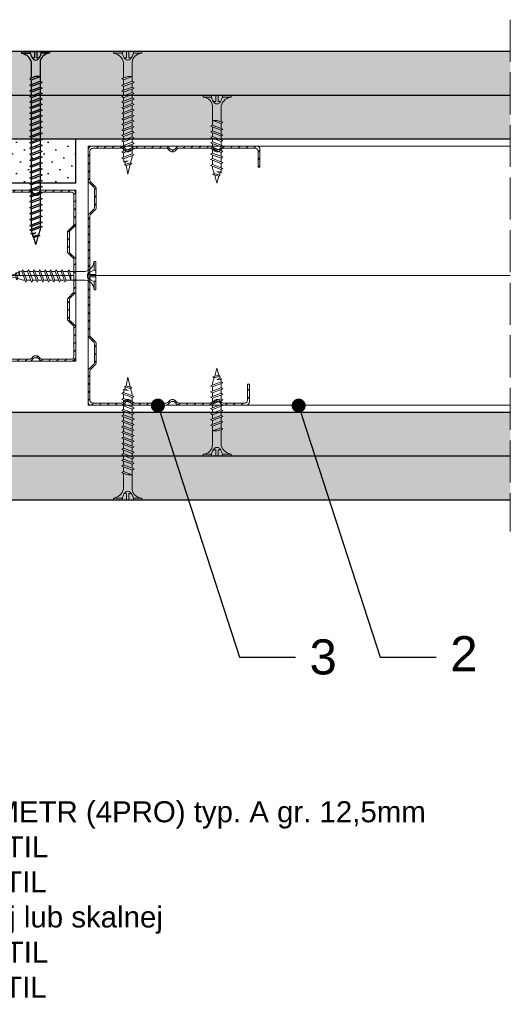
# Model space of a CAD drawing. Header units: millimetres. Extents: x 311 to 5395, y 1032 to 1644.
# Tile 8 of 30: x 1340 to 1479, y 1052 to 1333. Entities that reach past the tile are written whole.
import ezdxf
from ezdxf import colors
from ezdxf.entities.mleader import LeaderData, LeaderLine
from ezdxf.math import Vec2, Vec3

# ---------------------------------------------------------------- set-up
doc = ezdxf.new("R2010")
doc.units = ezdxf.units.MM
doc.linetypes.add('ACAD_ISO02W100', pattern=[15, 12, -3])
for name, color, linetype, lineweight in [('_ISOVER WELNA', 7, 'BATTING', 9), ('_RIGIPS AKCESORIA', 7, 'Continuous', 18), ('_RIGIPS G-K', 7, 'Continuous', 25), ('_RIGIPS PROFIL', 7, 'Continuous', 18), ('OPISY', 7, 'Continuous', 9), ('PRZERYWANA', 7, 'ACAD_ISO02W100', 9)]:
    doc.layers.add(name, color=color, linetype=linetype, lineweight=lineweight)
doc.layers.add('_Rigips_Akcesoria', color=7, linetype='Continuous')
doc.styles.get("Standard").update_dxf_attribs({"font": 'arial.ttf'})
doc.linetypes.add('BATTING', pattern='A,0.00254,-2.54,[134,ltypeshp.shx,S=2.54,R=0,X=-2.54,Y=0],-5.08,[134,ltypeshp.shx,S=2.54,R=180,X=2.54,Y=0],-2.54', length=10.16254)
pattern_1 = [(315, (-706.5313, -194.8424), (3.367596, 1.122532), [0, -3.175])]
pattern_2 = [(315, (-706.5313, -196.6424), (3.367596, 1.122532), [0, -3.175])]

# ---------------------------------------------------------------- blocks, each defined once
blk = doc.blocks.new('CW 75 ULTRASTIL')
h = blk.add_hatch()
h.set_pattern_fill('ANSI31', color=256, scale=0.5, style=0)
h.paths.add_polyline_path([(106.07, 103.31, -0.414214), (106.87, 104.11), (115.19, 104.11, -0.198912), (115.55, 103.96), (116.25, 103.25, 0.198912), (116.61, 103.11), (117.19, 103.11, 0.198912), (117.55, 103.25), (118.25, 103.96, -0.198912), (118.61, 104.11), (127.89, 104.11, -0.198912), (128.25, 103.96), (128.95, 103.25, 0.198912), (129.31, 103.11), (129.89, 103.11, 0.198912), (130.25, 103.25), (130.95, 103.96, -0.198912), (131.31, 104.11), (140.59, 104.11, -0.198912), (140.95, 103.96), (141.65, 103.25, 0.198912), (142.01, 103.11), (142.59, 103.11, 0.198912), (142.95, 103.25), (143.65, 103.96, -0.198912), (144.01, 104.11), (153.17, 104.11, -0.414214), (153.97, 103.31), (153.97, 98.66), (154.52, 98.66), (154.52, 103.86, 0.414214), (153.72, 104.66), (144.01, 104.66, 0.198912), (143.65, 104.51), (142.95, 103.8, -0.198912), (142.59, 103.66), (142.01, 103.66, -0.198912), (141.65, 103.8), (140.95, 104.51, 0.198912), (140.59, 104.66), (131.31, 104.66, 0.198912), (130.95, 104.51), (130.25, 103.8, -0.198912), (129.89, 103.66), (129.31, 103.66, -0.198912), (128.95, 103.8), (128.25, 104.51, 0.198912), (127.89, 104.66), (118.61, 104.66, 0.198912), (118.25, 104.51), (117.55, 103.8, -0.198912), (117.19, 103.66), (116.61, 103.66, -0.198912), (116.25, 103.8), (115.55, 104.51, 0.198912), (115.19, 104.66), (106.32, 104.66, 0.414214), (105.52, 103.86), (105.52, 94.86, 0.198912), (105.67, 94.51), (107.17, 93, -0.198912), (107.32, 92.65), (107.32, 87.06, -0.198912), (107.17, 86.71), (105.67, 85.2, 0.198912), (105.52, 84.85), (105.52, 50.66, 0.198912), (105.67, 50.31), (107.17, 48.8, -0.198912), (107.32, 48.45), (107.32, 42.86, -0.198912), (107.17, 42.51), (105.67, 41, 0.198912), (105.52, 40.65), (105.52, 31.66, 0.414214), (106.32, 30.86), (115.19, 30.86, 0.198912), (115.55, 31), (116.25, 31.71, -0.198912), (116.61, 31.86), (117.19, 31.86, -0.198912), (117.55, 31.71), (118.25, 31, 0.198912), (118.61, 30.86), (127.89, 30.86, 0.198912), (128.25, 31), (128.95, 31.71, -0.198912), (129.31, 31.86), (129.89, 31.86, -0.198912), (130.25, 31.71), (130.95, 31, 0.198912), (131.31, 30.86), (140.59, 30.86, 0.198912), (140.95, 31), (141.65, 31.71, -0.198912), (142.01, 31.86), (142.59, 31.86, -0.198912), (142.95, 31.71), (143.65, 31, 0.198912), (144.01, 30.86), (150.72, 30.86, 0.414214), (151.52, 31.66), (151.52, 36.86), (150.97, 36.86), (150.97, 32.21, -0.414214), (150.17, 31.41), (144.01, 31.41, -0.198912), (143.65, 31.55), (142.95, 32.26, 0.198912), (142.59, 32.41), (142.01, 32.41, 0.198912), (141.65, 32.26), (140.95, 31.55, -0.198912), (140.59, 31.41), (131.31, 31.41, -0.198912), (130.95, 31.55), (130.25, 32.26, 0.198912), (129.89, 32.41), (129.31, 32.41, 0.198912), (128.95, 32.26), (128.25, 31.55, -0.198912), (127.89, 31.41), (118.61, 31.41, -0.198912), (118.25, 31.55), (117.55, 32.26, 0.198912), (117.19, 32.41), (116.61, 32.41, 0.198912), (116.25, 32.26), (115.55, 31.55, -0.198912), (115.19, 31.41), (106.87, 31.41, -0.414214), (106.07, 32.21), (106.07, 40.65, -0.198912), (106.22, 41), (107.72, 42.51, 0.198912), (107.87, 42.86), (107.87, 48.45, 0.198912), (107.72, 48.8), (106.22, 50.31, -0.198912), (106.07, 50.66), (106.07, 84.85, -0.198912), (106.22, 85.2), (107.72, 86.71, 0.198912), (107.87, 87.06), (107.87, 92.65, 0.198912), (107.72, 93), (106.22, 94.51, -0.198912), (106.07, 94.86)])
at = {"layer": '_RIGIPS PROFIL'}
for p, q in [((115.19, 104.66), (106.32, 104.66)), ((115.19, 104.11), (106.87, 104.11)), ((115.55, 104.51), (116.25, 103.8)), ((115.55, 103.96), (116.25, 103.25)), ((118.25, 104.51), (117.55, 103.8)), ((118.25, 103.96), (117.55, 103.25)), ((127.89, 104.66), (118.61, 104.66)), ((127.89, 104.11), (118.61, 104.11)), ((128.25, 104.51), (128.95, 103.8)), ((128.25, 103.96), (128.95, 103.25)), ((130.95, 104.51), (130.25, 103.8)), ((130.95, 103.96), (130.25, 103.25)), ((131.31, 104.66), (140.59, 104.66)), ((131.31, 104.11), (140.59, 104.11)), ((140.95, 104.51), (141.65, 103.8)), ((140.95, 103.96), (141.65, 103.25)), ((143.65, 104.51), (142.95, 103.8)), ((143.65, 103.96), (142.95, 103.25)), ((153.72, 104.66), (144.01, 104.66)), ((153.17, 104.11), (144.01, 104.11)), ((105.52, 103.86), (105.52, 94.86)), ((106.07, 103.31), (106.07, 94.86)), ((117.19, 103.66), (116.61, 103.66)), ((117.19, 103.11), (116.61, 103.11)), ((129.89, 103.66), (129.31, 103.66)), ((129.89, 103.11), (129.31, 103.11)), ((142.59, 103.66), (142.01, 103.66)), ((142.59, 103.11), (142.01, 103.11)), ((153.97, 98.66), (153.97, 103.31)), ((154.52, 98.66), (154.52, 103.86)), ((153.97, 98.66), (154.52, 98.66)), ((107.17, 93), (105.67, 94.51)), ((107.72, 93), (106.22, 94.51)), ((107.32, 92.65), (107.32, 87.06)), ((107.87, 92.65), (107.87, 87.06)), ((105.52, 84.85), (105.52, 50.66)), ((107.17, 86.71), (105.67, 85.2)), ((106.07, 84.85), (106.07, 50.66)), ((107.72, 86.71), (106.22, 85.2)), ((107.17, 48.8), (105.67, 50.31)), ((107.72, 48.8), (106.22, 50.31)), ((107.32, 42.86), (107.32, 48.45)), ((107.87, 42.86), (107.87, 48.45)), ((107.17, 42.51), (105.67, 41)), ((107.72, 42.51), (106.22, 41)), ((105.52, 31.66), (105.52, 40.65)), ((106.07, 32.21), (106.07, 40.65)), ((150.97, 36.86), (150.97, 32.21)), ((150.97, 36.86), (151.52, 36.86)), ((151.52, 36.86), (151.52, 31.66)), ((115.19, 31.41), (106.87, 31.41)), ((115.55, 31.55), (116.25, 32.26)), ((115.55, 31), (116.25, 31.71)), ((117.19, 32.41), (116.61, 32.41)), ((117.19, 31.86), (116.61, 31.86)), ((118.25, 31.55), (117.55, 32.26)), ((118.25, 31), (117.55, 31.71)), ((127.89, 31.41), (118.61, 31.41)), ((128.25, 31.55), (128.95, 32.26)), ((128.25, 31), (128.95, 31.71)), ((129.89, 32.41), (129.31, 32.41)), ((129.89, 31.86), (129.31, 31.86)), ((130.95, 31.55), (130.25, 32.26)), ((130.95, 31), (130.25, 31.71)), ((131.31, 31.41), (140.59, 31.41)), ((140.95, 31.55), (141.65, 32.26)), ((140.95, 31), (141.65, 31.71)), ((142.59, 32.41), (142.01, 32.41)), ((142.59, 31.86), (142.01, 31.86)), ((143.65, 31.55), (142.95, 32.26)), ((143.65, 31), (142.95, 31.71)), ((150.17, 31.41), (144.01, 31.41)), ((115.19, 30.86), (106.32, 30.86)), ((127.89, 30.86), (118.61, 30.86)), ((131.31, 30.86), (140.59, 30.86)), ((150.72, 30.86), (144.01, 30.86))]:
    blk.add_line(p, q, dxfattribs=at)
for centre, radius, start, end in [((106.32, 103.86), 0.8, 90, 180), ((106.87, 103.31), 0.8, 90, 180), ((115.19, 104.16), 0.5, 45, 90), ((115.19, 103.61), 0.5, 45, 90), ((118.61, 104.16), 0.5, 90, 135), ((118.61, 103.61), 0.5, 90, 135), ((127.89, 104.16), 0.5, 45, 90), ((127.89, 103.61), 0.5, 45, 90), ((131.31, 104.16), 0.5, 90, 135), ((131.31, 103.61), 0.5, 90, 135), ((140.59, 104.16), 0.5, 45, 90), ((140.59, 103.61), 0.5, 45, 90), ((144.01, 104.16), 0.5, 90, 135), ((144.01, 103.61), 0.5, 90, 135), ((153.17, 103.31), 0.8, 0, 90), ((153.72, 103.86), 0.8, 0, 90), ((116.61, 104.16), 0.5, 225, 270), ((116.61, 103.61), 0.5, 225, 270), ((117.19, 104.16), 0.5, 270, 315), ((117.19, 103.61), 0.5, 270, 315), ((129.31, 104.16), 0.5, 225, 270), ((129.31, 103.61), 0.5, 225, 270), ((129.89, 104.16), 0.5, 270, 315), ((129.89, 103.61), 0.5, 270, 315), ((142.01, 104.16), 0.5, 225, 270), ((142.01, 103.61), 0.5, 225, 270), ((142.59, 104.16), 0.5, 270, 315), ((142.59, 103.61), 0.5, 270, 315), ((106.02, 94.86), 0.5, 180, 225), ((106.57, 94.86), 0.5, 180, 225), ((106.82, 92.65), 0.5, 0, 45), ((107.37, 92.65), 0.5, 0, 45), ((106.82, 87.06), 0.5, 315, 0), ((107.37, 87.06), 0.5, 315, 0), ((106.02, 84.85), 0.5, 135, 180), ((106.57, 84.85), 0.5, 135, 180), ((106.02, 50.66), 0.5, 180, 225), ((106.57, 50.66), 0.5, 180, 225), ((106.82, 48.45), 0.5, 0, 45), ((107.37, 48.45), 0.5, 0, 45), ((106.82, 42.86), 0.5, 315, 0), ((107.37, 42.86), 0.5, 315, 0), ((106.02, 40.65), 0.5, 135, 180), ((106.57, 40.65), 0.5, 135, 180), ((106.32, 31.66), 0.8, 180, 270), ((106.87, 32.21), 0.8, 180, 270), ((115.19, 31.91), 0.5, 270, 315), ((115.19, 31.36), 0.5, 270, 315), ((116.61, 31.91), 0.5, 90, 135), ((116.61, 31.36), 0.5, 90, 135), ((117.19, 31.91), 0.5, 45, 90), ((117.19, 31.36), 0.5, 45, 90), ((118.61, 31.91), 0.5, 225, 270), ((118.61, 31.36), 0.5, 225, 270), ((127.89, 31.91), 0.5, 270, 315), ((127.89, 31.36), 0.5, 270, 315), ((129.31, 31.91), 0.5, 90, 135), ((129.31, 31.36), 0.5, 90, 135), ((129.89, 31.91), 0.5, 45, 90), ((129.89, 31.36), 0.5, 45, 90), ((131.31, 31.91), 0.5, 225, 270), ((131.31, 31.36), 0.5, 225, 270), ((140.59, 31.91), 0.5, 270, 315), ((140.59, 31.36), 0.5, 270, 315), ((142.01, 31.91), 0.5, 90, 135), ((142.01, 31.36), 0.5, 90, 135), ((142.59, 31.91), 0.5, 45, 90), ((142.59, 31.36), 0.5, 45, 90), ((144.01, 31.91), 0.5, 225, 270), ((144.01, 31.36), 0.5, 225, 270), ((150.17, 32.21), 0.8, 270, 0), ((150.72, 31.66), 0.8, 270, 0)]:
    blk.add_arc(centre, radius, start, end, dxfattribs=at)
blk = doc.blocks.new('CW 50 ULTRASTIL')
h = blk.add_hatch()
h.set_pattern_fill('ANSI31', color=256, scale=0.5, style=0)
h.paths.add_polyline_path([(28.56, 40.65, -0.198912), (28.71, 41), (30.21, 42.51, 0.198912), (30.36, 42.86), (30.36, 48.45, 0.198912), (30.21, 48.8), (28.71, 50.31, -0.198912), (28.56, 50.66), (28.56, 59.85, -0.198912), (28.71, 60.2), (30.21, 61.71, 0.198912), (30.36, 62.06), (30.36, 67.65, 0.198912), (30.21, 68), (28.71, 69.51, -0.198912), (28.56, 69.86), (28.56, 78.31, -0.414214), (29.36, 79.11), (37.68, 79.11, -0.198912), (38.04, 78.96), (38.74, 78.25, 0.198912), (39.1, 78.11), (39.68, 78.11, 0.198912), (40.04, 78.25), (40.74, 78.96, -0.198912), (41.1, 79.11), (50.38, 79.11, -0.198912), (50.74, 78.96), (51.44, 78.25, 0.198912), (51.8, 78.11), (52.38, 78.11, 0.198912), (52.74, 78.25), (53.44, 78.96, -0.198912), (53.8, 79.11), (63.08, 79.11, -0.198912), (63.44, 78.96), (64.14, 78.25, 0.198912), (64.5, 78.11), (65.08, 78.11, 0.198912), (65.44, 78.25), (66.14, 78.96, -0.198912), (66.5, 79.11), (75.66, 79.11, -0.414214), (76.46, 78.31), (76.46, 73.66), (77.01, 73.66), (77.01, 78.86, 0.414214), (76.21, 79.66), (66.5, 79.66, 0.198912), (66.14, 79.51), (65.44, 78.8, -0.198912), (65.08, 78.66), (64.5, 78.66, -0.198912), (64.14, 78.8), (63.44, 79.51, 0.198912), (63.08, 79.66), (53.8, 79.66, 0.198912), (53.44, 79.51), (52.74, 78.8, -0.198912), (52.38, 78.66), (51.8, 78.66, -0.198912), (51.44, 78.8), (50.74, 79.51, 0.198912), (50.38, 79.66), (41.1, 79.66, 0.198912), (40.74, 79.51), (40.04, 78.8, -0.198912), (39.68, 78.66), (39.1, 78.66, -0.198912), (38.74, 78.8), (38.04, 79.51, 0.198912), (37.68, 79.66), (28.81, 79.66, 0.414214), (28.01, 78.86), (28.01, 69.86, 0.198912), (28.16, 69.51), (29.66, 68, -0.198912), (29.81, 67.65), (29.81, 62.06, -0.198912), (29.66, 61.71), (28.16, 60.2, 0.198912), (28.01, 59.85), (28.01, 50.66, 0.198912), (28.16, 50.31), (29.66, 48.8, -0.198912), (29.81, 48.45), (29.81, 42.86, -0.198912), (29.66, 42.51), (28.16, 41, 0.198912), (28.01, 40.65), (28.01, 31.66, 0.414214), (28.81, 30.86), (37.68, 30.86, 0.198912), (38.04, 31), (38.74, 31.71, -0.198912), (39.1, 31.86), (39.68, 31.86, -0.198912), (40.04, 31.71), (40.74, 31, 0.198912), (41.1, 30.86), (50.38, 30.86, 0.198912), (50.74, 31), (51.44, 31.71, -0.198912), (51.8, 31.86), (52.38, 31.86, -0.198912), (52.74, 31.71), (53.44, 31, 0.198912), (53.8, 30.86), (63.08, 30.86, 0.198912), (63.44, 31), (64.14, 31.71, -0.198912), (64.5, 31.86), (65.08, 31.86, -0.198912), (65.44, 31.71), (66.14, 31, 0.198912), (66.5, 30.86), (73.21, 30.86, 0.414214), (74.01, 31.66), (74.01, 36.86), (73.46, 36.86), (73.46, 32.21, -0.414214), (72.66, 31.41), (66.5, 31.41, -0.198912), (66.14, 31.55), (65.44, 32.26, 0.198912), (65.08, 32.41), (64.5, 32.41, 0.198912), (64.14, 32.26), (63.44, 31.55, -0.198912), (63.08, 31.41), (53.8, 31.41, -0.198912), (53.44, 31.55), (52.74, 32.26, 0.198912), (52.38, 32.41), (51.8, 32.41, 0.198912), (51.44, 32.26), (50.74, 31.55, -0.198912), (50.38, 31.41), (41.1, 31.41, -0.198912), (40.74, 31.55), (40.04, 32.26, 0.198912), (39.68, 32.41), (39.1, 32.41, 0.198912), (38.74, 32.26), (38.04, 31.55, -0.198912), (37.68, 31.41), (29.36, 31.41, -0.414214), (28.56, 32.21)])
at = {"layer": '_RIGIPS PROFIL'}
for p, q in [((28.01, 78.86), (28.01, 69.86)), ((37.68, 79.66), (28.81, 79.66)), ((37.68, 79.11), (29.36, 79.11)), ((38.04, 79.51), (38.74, 78.8)), ((38.04, 78.96), (38.74, 78.25)), ((39.68, 78.66), (39.1, 78.66)), ((40.74, 79.51), (40.04, 78.8)), ((40.74, 78.96), (40.04, 78.25)), ((50.38, 79.66), (41.1, 79.66)), ((50.38, 79.11), (41.1, 79.11)), ((50.74, 79.51), (51.44, 78.8)), ((50.74, 78.96), (51.44, 78.25)), ((52.38, 78.66), (51.8, 78.66)), ((53.44, 79.51), (52.74, 78.8)), ((53.44, 78.96), (52.74, 78.25)), ((53.8, 79.66), (63.08, 79.66)), ((53.8, 79.11), (63.08, 79.11)), ((63.44, 79.51), (64.14, 78.8)), ((63.44, 78.96), (64.14, 78.25)), ((65.08, 78.66), (64.5, 78.66)), ((66.14, 79.51), (65.44, 78.8)), ((66.14, 78.96), (65.44, 78.25)), ((76.21, 79.66), (66.5, 79.66)), ((75.66, 79.11), (66.5, 79.11)), ((77.01, 73.66), (77.01, 78.86)), ((28.56, 78.31), (28.56, 69.86)), ((39.68, 78.11), (39.1, 78.11)), ((52.38, 78.11), (51.8, 78.11)), ((65.08, 78.11), (64.5, 78.11)), ((76.46, 73.66), (76.46, 78.31)), ((76.46, 73.66), (77.01, 73.66)), ((29.66, 68), (28.16, 69.51)), ((30.21, 68), (28.71, 69.51)), ((29.81, 67.65), (29.81, 62.06)), ((30.36, 67.65), (30.36, 62.06)), ((28.01, 59.85), (28.01, 50.66)), ((29.66, 61.71), (28.16, 60.2)), ((28.56, 59.85), (28.56, 50.66)), ((30.21, 61.71), (28.71, 60.2)), ((29.66, 48.8), (28.16, 50.31)), ((30.21, 48.8), (28.71, 50.31)), ((29.81, 42.86), (29.81, 48.45)), ((30.36, 42.86), (30.36, 48.45)), ((29.66, 42.51), (28.16, 41)), ((30.21, 42.51), (28.71, 41)), ((28.01, 31.66), (28.01, 40.65)), ((28.56, 32.21), (28.56, 40.65)), ((73.46, 36.86), (73.46, 32.21)), ((73.46, 36.86), (74.01, 36.86)), ((74.01, 36.86), (74.01, 31.66)), ((37.68, 31.41), (29.36, 31.41)), ((38.04, 31.55), (38.74, 32.26)), ((38.04, 31), (38.74, 31.71)), ((39.68, 32.41), (39.1, 32.41)), ((39.68, 31.86), (39.1, 31.86)), ((40.74, 31.55), (40.04, 32.26)), ((40.74, 31), (40.04, 31.71)), ((50.38, 31.41), (41.1, 31.41)), ((50.74, 31.55), (51.44, 32.26)), ((50.74, 31), (51.44, 31.71)), ((52.38, 32.41), (51.8, 32.41)), ((52.38, 31.86), (51.8, 31.86)), ((53.44, 31.55), (52.74, 32.26)), ((53.44, 31), (52.74, 31.71)), ((53.8, 31.41), (63.08, 31.41)), ((63.44, 31.55), (64.14, 32.26)), ((63.44, 31), (64.14, 31.71)), ((65.08, 32.41), (64.5, 32.41)), ((65.08, 31.86), (64.5, 31.86)), ((66.14, 31.55), (65.44, 32.26)), ((66.14, 31), (65.44, 31.71)), ((72.66, 31.41), (66.5, 31.41)), ((37.68, 30.86), (28.81, 30.86)), ((50.38, 30.86), (41.1, 30.86)), ((53.8, 30.86), (63.08, 30.86)), ((73.21, 30.86), (66.5, 30.86))]:
    blk.add_line(p, q, dxfattribs=at)
for centre, radius, start, end in [((28.81, 78.86), 0.8, 90, 180), ((29.36, 78.31), 0.8, 90, 180), ((37.68, 79.16), 0.5, 45, 90), ((37.68, 78.61), 0.5, 45, 90), ((39.1, 79.16), 0.5, 225, 270), ((39.68, 79.16), 0.5, 270, 315), ((41.1, 79.16), 0.5, 90, 135), ((41.1, 78.61), 0.5, 90, 135), ((50.38, 79.16), 0.5, 45, 90), ((50.38, 78.61), 0.5, 45, 90), ((51.8, 79.16), 0.5, 225, 270), ((52.38, 79.16), 0.5, 270, 315), ((53.8, 79.16), 0.5, 90, 135), ((53.8, 78.61), 0.5, 90, 135), ((63.08, 79.16), 0.5, 45, 90), ((63.08, 78.61), 0.5, 45, 90), ((64.5, 79.16), 0.5, 225, 270), ((65.08, 79.16), 0.5, 270, 315), ((66.5, 79.16), 0.5, 90, 135), ((66.5, 78.61), 0.5, 90, 135), ((75.66, 78.31), 0.8, 0, 90), ((76.21, 78.86), 0.8, 0, 90), ((39.1, 78.61), 0.5, 225, 270), ((39.68, 78.61), 0.5, 270, 315), ((51.8, 78.61), 0.5, 225, 270), ((52.38, 78.61), 0.5, 270, 315), ((64.5, 78.61), 0.5, 225, 270), ((65.08, 78.61), 0.5, 270, 315), ((28.51, 69.86), 0.5, 180, 225), ((29.06, 69.86), 0.5, 180, 225), ((29.31, 67.65), 0.5, 0, 45), ((29.86, 67.65), 0.5, 0, 45), ((29.31, 62.06), 0.5, 315, 0), ((29.86, 62.06), 0.5, 315, 0), ((28.51, 59.85), 0.5, 135, 180), ((29.06, 59.85), 0.5, 135, 180), ((28.51, 50.66), 0.5, 180, 225), ((29.06, 50.66), 0.5, 180, 225), ((29.31, 48.45), 0.5, 0, 45), ((29.86, 48.45), 0.5, 0, 45), ((29.31, 42.86), 0.5, 315, 0), ((29.86, 42.86), 0.5, 315, 0), ((28.51, 40.65), 0.5, 135, 180), ((29.06, 40.65), 0.5, 135, 180), ((28.81, 31.66), 0.8, 180, 270), ((29.36, 32.21), 0.8, 180, 270), ((37.68, 31.91), 0.5, 270, 315), ((37.68, 31.36), 0.5, 270, 315), ((39.1, 31.91), 0.5, 90, 135), ((39.1, 31.36), 0.5, 90, 135), ((39.68, 31.91), 0.5, 45, 90), ((39.68, 31.36), 0.5, 45, 90), ((41.1, 31.91), 0.5, 225, 270), ((41.1, 31.36), 0.5, 225, 270), ((50.38, 31.91), 0.5, 270, 315), ((50.38, 31.36), 0.5, 270, 315), ((51.8, 31.91), 0.5, 90, 135), ((51.8, 31.36), 0.5, 90, 135), ((52.38, 31.91), 0.5, 45, 90), ((52.38, 31.36), 0.5, 45, 90), ((53.8, 31.91), 0.5, 225, 270), ((53.8, 31.36), 0.5, 225, 270), ((63.08, 31.91), 0.5, 270, 315), ((63.08, 31.36), 0.5, 270, 315), ((64.5, 31.91), 0.5, 90, 135), ((64.5, 31.36), 0.5, 90, 135), ((65.08, 31.91), 0.5, 45, 90), ((65.08, 31.36), 0.5, 45, 90), ((66.5, 31.91), 0.5, 225, 270), ((66.5, 31.36), 0.5, 225, 270), ((72.66, 32.21), 0.8, 270, 0), ((73.21, 31.66), 0.8, 270, 0)]:
    blk.add_arc(centre, radius, start, end, dxfattribs=at)
blk = doc.blocks.new('TN 25')
at = {"layer": '_RIGIPS AKCESORIA'}
for p, q in [((0, -0.84), (0, 7.16)), ((0, 7.16), (0.46, 7.16)), ((0.46, 7.16), (0.46, 4.78)), ((0.46, 4.78), (0, 4.78)), ((0, 3.5), (1.77, 3.5)), ((0, 2.83), (1.77, 2.83)), ((1.77, 3.5), (1.77, 4.2)), ((1.77, 2.83), (1.77, 2.18)), ((3.02, 4.46), (8.47, 4.46)), ((7.12, 4.46), (7.12, 3.18)), ((8.03, 2.01), (7.12, 4.46)), ((7.12, 3.18), (7.65, 1.53)), ((8.47, 4.46), (8.79, 5)), ((9.61, 1.51), (8.47, 4.46)), ((8.79, 5), (9.93, 2.01)), ((9, 4.46), (10.1, 4.46)), ((10.1, 4.46), (10.41, 5)), ((11.23, 1.51), (10.1, 4.46)), ((10.41, 5), (11.56, 2.01)), ((10.62, 4.46), (11.67, 4.46)), ((11.67, 4.46), (11.99, 5)), ((12.81, 1.51), (11.67, 4.46)), ((11.99, 5), (13.14, 2.01)), ((12.2, 4.46), (13.21, 4.46)), ((13.21, 4.46), (13.52, 5)), ((14.34, 1.51), (13.21, 4.46)), ((13.52, 5), (14.67, 2.01)), ((13.73, 4.46), (14.8, 4.46)), ((14.8, 4.46), (15.12, 5)), ((15.94, 1.51), (14.8, 4.46)), ((15.12, 5), (16.26, 2.01)), ((15.33, 4.46), (16.42, 4.46)), ((16.42, 4.46), (16.73, 5)), ((17.55, 1.51), (16.42, 4.46)), ((16.73, 5), (17.88, 2.01)), ((16.94, 4.46), (17.99, 4.46)), ((17.99, 4.46), (18.31, 5)), ((19.13, 1.51), (17.99, 4.46)), ((18.31, 5), (19.45, 2.01)), ((18.52, 4.46), (19.68, 4.46)), ((19.68, 4.46), (20, 5)), ((20.82, 1.51), (19.68, 4.46)), ((20, 5), (21.14, 2.01)), ((20.21, 4.46), (20.7, 4.46)), ((20.7, 4.46), (22.28, 3.98)), ((21.85, 1.83), (21.67, 3.28)), ((21.67, 3.28), (22.14, 2.4)), ((22.28, 3.98), (22.56, 4.37)), ((22.7, 2.36), (22.28, 3.98)), ((22.56, 4.37), (23.03, 2.71)), ((22.71, 3.85), (25, 3.24)), ((25, 3.24), (23.03, 2.71)), ((0.46, 1.64), (0, 1.64)), ((0.46, -0.84), (0.46, 1.64)), ((7.49, 2.01), (3.55, 2.01)), ((7.65, 1.53), (8.03, 2.01)), ((9.41, 2.01), (8.03, 2.01)), ((9.93, 2.01), (9.61, 1.51)), ((11.04, 2.01), (9.93, 2.01)), ((11.56, 2.01), (11.23, 1.51)), ((12.61, 2.01), (11.56, 2.01)), ((13.14, 2.01), (12.81, 1.51)), ((14.15, 2.01), (13.14, 2.01)), ((14.67, 2.01), (14.34, 1.51)), ((15.74, 2.01), (14.67, 2.01)), ((16.26, 2.01), (15.94, 1.51)), ((17.36, 2.01), (16.26, 2.01)), ((17.88, 2.01), (17.55, 1.51)), ((18.93, 2.01), (17.88, 2.01)), ((19.45, 2.01), (19.13, 1.51)), ((19.45, 2.01), (20.62, 2.01)), ((21.14, 2.01), (20.82, 1.51)), ((21.14, 2.01), (21.81, 2.12)), ((22.14, 2.4), (21.85, 1.83)), ((22.7, 2.36), (22.14, 2.4)), ((23.03, 2.71), (22.7, 2.36)), ((0, -0.84), (0.46, -0.84))]:
    blk.add_line(p, q, dxfattribs=at)
for centre, major_axis, ratio, start_param, end_param in [((3.09, 7.67), (0.17, 3.2), 0.826134, 1.773653, 3.180586), ((-0.04, 0.9), (0, 3.93), 0.848176, -0.720942, -0.151112), ((1.66, 3.18), (0, 0.895), 0.848176, -1.552777, -0.720942), ((1.66, 3.18), (0, 0.895), 0.848176, 3.862535, 4.730408), ((3.37, -1.57), (0.28, 3.57), 0.832181, 0.035984, 1.430787), ((-2.73, 15.91), (0, 14.76), 0.848176, 3.399396, 3.475072), ((0.59, 4.62), (0, 2.81), 0.848176, 3.475072, 3.862535)]:
    blk.add_ellipse(centre, major_axis=major_axis, ratio=ratio, start_param=start_param, end_param=end_param, dxfattribs=at)
blk = doc.blocks.new('TN 55')
at = {"layer": '_Rigips_Akcesoria'}
for p, q in [((0, -0.84), (0, 7.16)), ((0, 7.16), (0.46, 7.16)), ((0.46, 7.16), (0.46, 4.78)), ((0.46, 4.78), (0, 4.78)), ((0, 3.5), (1.77, 3.5)), ((0, 2.83), (1.77, 2.83)), ((1.77, 3.5), (1.77, 4.2)), ((1.77, 2.83), (1.77, 2.18)), ((3.02, 4.46), (8.47, 4.46)), ((7.12, 4.46), (7.12, 3.18)), ((8.03, 2.01), (7.12, 4.46)), ((7.12, 3.18), (7.65, 1.53)), ((8.47, 4.46), (8.79, 5)), ((9.61, 1.51), (8.47, 4.46)), ((8.79, 5), (9.93, 2.01)), ((9, 4.46), (10.1, 4.46)), ((10.1, 4.46), (10.41, 5)), ((11.23, 1.51), (10.1, 4.46)), ((10.41, 5), (11.56, 2.01)), ((10.62, 4.46), (11.67, 4.46)), ((11.67, 4.46), (11.99, 5)), ((12.81, 1.51), (11.67, 4.46)), ((11.99, 5), (13.14, 2.01)), ((12.2, 4.46), (13.21, 4.46)), ((13.21, 4.46), (13.52, 5)), ((14.34, 1.51), (13.21, 4.46)), ((13.52, 5), (14.67, 2.01)), ((13.73, 4.46), (14.8, 4.46)), ((14.8, 4.46), (15.12, 5)), ((15.94, 1.51), (14.8, 4.46)), ((15.12, 5), (16.26, 2.01)), ((15.33, 4.46), (16.42, 4.46)), ((16.42, 4.46), (16.73, 5)), ((17.55, 1.51), (16.42, 4.46)), ((16.73, 5), (17.88, 2.01)), ((16.94, 4.46), (17.99, 4.46)), ((17.99, 4.46), (18.31, 5)), ((19.13, 1.51), (17.99, 4.46)), ((18.31, 5), (19.45, 2.01)), ((18.52, 4.46), (19.68, 4.46)), ((19.68, 4.46), (20, 5)), ((20.82, 1.51), (19.68, 4.46)), ((20, 5), (21.14, 2.01)), ((20.21, 4.46), (21.37, 4.46)), ((21.37, 4.46), (21.69, 5)), ((22.51, 1.51), (21.37, 4.46)), ((21.69, 5), (22.83, 2.01)), ((21.9, 4.46), (23.06, 4.46)), ((23.06, 4.46), (23.38, 5)), ((24.2, 1.51), (23.06, 4.46)), ((23.38, 5), (24.52, 2.01)), ((23.59, 4.46), (24.75, 4.46)), ((24.75, 4.46), (25.07, 5)), ((25.89, 1.51), (24.75, 4.46)), ((25.07, 5), (26.21, 2.01)), ((25.28, 4.46), (26.44, 4.46)), ((26.44, 4.46), (26.76, 5)), ((27.58, 1.51), (26.44, 4.46)), ((26.76, 5), (27.9, 2.01)), ((26.96, 4.46), (28.13, 4.46)), ((28.13, 4.46), (28.45, 5)), ((29.27, 1.51), (28.13, 4.46)), ((28.45, 5), (29.59, 2.01)), ((28.65, 4.46), (29.82, 4.46)), ((29.82, 4.46), (30.14, 5)), ((30.96, 1.51), (29.82, 4.46)), ((30.14, 5), (31.28, 2.01)), ((30.34, 4.46), (31.51, 4.46)), ((31.51, 4.46), (31.83, 5)), ((32.65, 1.51), (31.51, 4.46)), ((31.83, 5), (32.97, 2.01)), ((32.03, 4.46), (33.2, 4.46)), ((33.2, 4.46), (33.52, 5)), ((34.34, 1.51), (33.2, 4.46)), ((33.52, 5), (34.66, 2.01)), ((33.72, 4.46), (34.89, 4.46)), ((34.89, 4.46), (35.21, 5)), ((36.03, 1.51), (34.89, 4.46)), ((35.21, 5), (36.35, 2.01)), ((35.41, 4.46), (36.58, 4.46)), ((36.58, 4.46), (36.9, 5)), ((37.72, 1.51), (36.58, 4.46)), ((36.9, 5), (38.04, 2.01)), ((37.1, 4.46), (38.27, 4.46)), ((38.27, 4.46), (38.59, 5)), ((39.41, 1.51), (38.27, 4.46)), ((38.59, 5), (39.73, 2.01)), ((38.79, 4.46), (39.96, 4.46)), ((39.96, 4.46), (40.28, 5)), ((41.1, 1.51), (39.96, 4.46)), ((40.28, 5), (41.42, 2.01)), ((40.48, 4.46), (41.65, 4.46)), ((41.65, 4.46), (41.97, 5)), ((42.79, 1.51), (41.65, 4.46)), ((41.97, 5), (43.11, 2.01)), ((42.17, 4.46), (43.34, 4.46)), ((43.34, 4.46), (43.66, 5)), ((44.48, 1.51), (43.34, 4.46)), ((43.66, 5), (44.8, 2.01)), ((43.86, 4.46), (45.03, 4.46)), ((45.03, 4.46), (45.35, 5)), ((46.17, 1.51), (45.03, 4.46)), ((45.35, 5), (46.49, 2.01)), ((45.55, 4.46), (46.72, 4.46)), ((46.72, 4.46), (47.04, 5)), ((47.86, 1.51), (46.72, 4.46)), ((47.04, 5), (48.18, 2.01)), ((47.24, 4.46), (48.41, 4.46)), ((48.41, 4.46), (48.73, 5)), ((49.55, 1.51), (48.41, 4.46)), ((48.73, 5), (49.87, 2.01)), ((48.93, 4.46), (49.68, 4.46)), ((49.68, 4.46), (50, 5)), ((50.82, 1.51), (49.68, 4.46)), ((50, 5), (51.14, 2.01)), ((50.21, 4.46), (50.7, 4.46)), ((50.7, 4.46), (52.28, 3.98)), ((51.85, 1.83), (51.67, 3.28)), ((51.67, 3.28), (52.14, 2.4)), ((52.28, 3.98), (52.56, 4.37)), ((52.7, 2.36), (52.28, 3.98)), ((52.56, 4.37), (53.03, 2.71)), ((52.71, 3.85), (55, 3.24)), ((55, 3.24), (53.03, 2.71)), ((0.46, 1.64), (0, 1.64)), ((0.46, -0.84), (0.46, 1.64)), ((7.49, 2.01), (3.55, 2.01)), ((7.65, 1.53), (8.03, 2.01)), ((9.41, 2.01), (8.03, 2.01)), ((9.93, 2.01), (9.61, 1.51)), ((11.04, 2.01), (9.93, 2.01)), ((11.56, 2.01), (11.23, 1.51)), ((12.61, 2.01), (11.56, 2.01)), ((13.14, 2.01), (12.81, 1.51)), ((14.15, 2.01), (13.14, 2.01)), ((14.67, 2.01), (14.34, 1.51)), ((15.74, 2.01), (14.67, 2.01)), ((16.26, 2.01), (15.94, 1.51)), ((17.36, 2.01), (16.26, 2.01)), ((17.88, 2.01), (17.55, 1.51)), ((18.93, 2.01), (17.88, 2.01)), ((19.45, 2.01), (19.13, 1.51)), ((20.62, 2.01), (19.45, 2.01)), ((21.14, 2.01), (20.82, 1.51)), ((22.31, 2.01), (21.14, 2.01)), ((22.83, 2.01), (22.51, 1.51)), ((24, 2.01), (22.83, 2.01)), ((24.52, 2.01), (24.2, 1.51)), ((25.69, 2.01), (24.52, 2.01)), ((26.21, 2.01), (25.89, 1.51)), ((27.38, 2.01), (26.21, 2.01)), ((27.9, 2.01), (27.58, 1.51)), ((29.07, 2.01), (27.9, 2.01)), ((29.59, 2.01), (29.27, 1.51)), ((30.76, 2.01), (29.59, 2.01)), ((31.28, 2.01), (30.96, 1.51)), ((32.45, 2.01), (31.28, 2.01)), ((32.97, 2.01), (32.65, 1.51)), ((34.14, 2.01), (32.97, 2.01)), ((34.66, 2.01), (34.34, 1.51)), ((35.83, 2.01), (34.66, 2.01)), ((36.35, 2.01), (36.03, 1.51)), ((37.52, 2.01), (36.35, 2.01)), ((38.04, 2.01), (37.72, 1.51)), ((39.21, 2.01), (38.04, 2.01)), ((39.73, 2.01), (39.41, 1.51)), ((40.9, 2.01), (39.73, 2.01)), ((41.42, 2.01), (41.1, 1.51)), ((42.59, 2.01), (41.42, 2.01)), ((43.11, 2.01), (42.79, 1.51)), ((44.28, 2.01), (43.11, 2.01)), ((44.8, 2.01), (44.48, 1.51)), ((45.97, 2.01), (44.8, 2.01)), ((46.49, 2.01), (46.17, 1.51)), ((47.66, 2.01), (46.49, 2.01)), ((48.18, 2.01), (47.86, 1.51)), ((49.35, 2.01), (48.18, 2.01)), ((49.87, 2.01), (49.55, 1.51)), ((49.87, 2.01), (50.62, 2.01)), ((51.14, 2.01), (50.82, 1.51)), ((51.14, 2.01), (51.81, 2.12)), ((52.14, 2.4), (51.85, 1.83)), ((52.7, 2.36), (52.14, 2.4)), ((53.03, 2.71), (52.7, 2.36)), ((0, -0.84), (0.46, -0.84))]:
    blk.add_line(p, q, dxfattribs=at)
for centre, major_axis, ratio, start_param, end_param in [((3.09, 7.67), (0.17, 3.2), 0.826134, 1.773653, 3.180586), ((-0.04, 0.9), (0, 3.93), 0.848176, -0.720942, -0.151112), ((1.66, 3.18), (0, 0.895), 0.848176, -1.552777, -0.720942), ((1.66, 3.18), (0, 0.895), 0.848176, 3.862535, 4.730408), ((3.37, -1.57), (0.28, 3.57), 0.832181, 0.035984, 1.430787), ((-2.73, 15.91), (0, 14.76), 0.848176, 3.399396, 3.475072), ((0.59, 4.62), (0, 2.81), 0.848176, 3.475072, 3.862535)]:
    blk.add_ellipse(centre, major_axis=major_axis, ratio=ratio, start_param=start_param, end_param=end_param, dxfattribs=at)
blk = doc.blocks.new('TN 35')
at = {"layer": '_RIGIPS AKCESORIA'}
for p, q in [((0, -0.84), (0, 7.16)), ((0, 7.16), (0.46, 7.16)), ((0.46, 7.16), (0.46, 4.78)), ((0.46, 4.78), (0, 4.78)), ((0, 3.5), (1.77, 3.5)), ((0, 2.83), (1.77, 2.83)), ((1.77, 3.5), (1.77, 4.2)), ((1.77, 2.83), (1.77, 2.18)), ((3.02, 4.46), (8.47, 4.46)), ((7.12, 4.46), (7.12, 3.18)), ((8.03, 2.01), (7.12, 4.46)), ((7.12, 3.18), (7.65, 1.53)), ((8.47, 4.46), (8.79, 5)), ((9.61, 1.51), (8.47, 4.46)), ((8.79, 5), (9.93, 2.01)), ((9, 4.46), (10.1, 4.46)), ((10.1, 4.46), (10.41, 5)), ((11.23, 1.51), (10.1, 4.46)), ((10.41, 5), (11.56, 2.01)), ((10.62, 4.46), (11.67, 4.46)), ((11.67, 4.46), (11.99, 5)), ((12.81, 1.51), (11.67, 4.46)), ((11.99, 5), (13.14, 2.01)), ((12.2, 4.46), (13.21, 4.46)), ((13.21, 4.46), (13.52, 5)), ((14.34, 1.51), (13.21, 4.46)), ((13.52, 5), (14.67, 2.01)), ((13.73, 4.46), (14.8, 4.46)), ((14.8, 4.46), (15.12, 5)), ((15.94, 1.51), (14.8, 4.46)), ((15.12, 5), (16.26, 2.01)), ((15.33, 4.46), (16.42, 4.46)), ((16.42, 4.46), (16.73, 5)), ((17.55, 1.51), (16.42, 4.46)), ((16.73, 5), (17.88, 2.01)), ((16.94, 4.46), (17.99, 4.46)), ((17.99, 4.46), (18.31, 5)), ((19.13, 1.51), (17.99, 4.46)), ((18.31, 5), (19.45, 2.01)), ((18.52, 4.46), (19.57, 4.46)), ((19.57, 4.46), (19.88, 5)), ((20.7, 1.51), (19.57, 4.46)), ((19.88, 5), (21.03, 2.01)), ((20.09, 4.46), (21.14, 4.46)), ((21.14, 4.46), (21.46, 5)), ((22.28, 1.51), (21.14, 4.46)), ((21.46, 5), (22.6, 2.01)), ((21.67, 4.46), (22.72, 4.46)), ((22.72, 4.46), (23.03, 5)), ((23.85, 1.51), (22.72, 4.46)), ((23.03, 5), (24.18, 2.01)), ((23.24, 4.46), (24.29, 4.46)), ((24.29, 4.46), (24.61, 5)), ((25.43, 1.51), (24.29, 4.46)), ((24.61, 5), (25.75, 2.01)), ((24.81, 4.46), (25.87, 4.46)), ((25.87, 4.46), (26.18, 5)), ((27, 1.51), (25.87, 4.46)), ((26.18, 5), (27.33, 2.01)), ((26.39, 4.46), (27.44, 4.46)), ((27.44, 4.46), (27.76, 5)), ((28.58, 1.51), (27.44, 4.46)), ((27.76, 5), (28.9, 2.01)), ((27.96, 4.46), (29.13, 4.46)), ((29.13, 4.46), (29.45, 5)), ((30.27, 1.51), (29.13, 4.46)), ((29.45, 5), (30.59, 2.01)), ((29.65, 4.46), (30.15, 4.46)), ((30.15, 4.46), (31.73, 3.98)), ((31.3, 1.83), (31.12, 3.28)), ((31.12, 3.28), (31.59, 2.4)), ((31.73, 3.98), (32.01, 4.37)), ((32.15, 2.36), (31.73, 3.98)), ((32.01, 4.37), (32.48, 2.71)), ((32.16, 3.85), (35, 3.24)), ((35, 3.24), (32.48, 2.71)), ((0.46, 1.64), (0, 1.64)), ((0.46, -0.84), (0.46, 1.64)), ((7.49, 2.01), (3.55, 2.01)), ((7.65, 1.53), (8.03, 2.01)), ((9.41, 2.01), (8.03, 2.01)), ((9.93, 2.01), (9.61, 1.51)), ((11.04, 2.01), (9.93, 2.01)), ((11.56, 2.01), (11.23, 1.51)), ((12.61, 2.01), (11.56, 2.01)), ((13.14, 2.01), (12.81, 1.51)), ((14.15, 2.01), (13.14, 2.01)), ((14.67, 2.01), (14.34, 1.51)), ((15.74, 2.01), (14.67, 2.01)), ((16.26, 2.01), (15.94, 1.51)), ((17.36, 2.01), (16.26, 2.01)), ((17.88, 2.01), (17.55, 1.51)), ((18.93, 2.01), (17.84, 2.01)), ((19.45, 2.01), (19.13, 1.51)), ((20.51, 2.01), (19.41, 2.01)), ((21.03, 2.01), (20.7, 1.51)), ((22.08, 2.01), (20.99, 2.01)), ((22.6, 2.01), (22.28, 1.51)), ((23.66, 2.01), (22.56, 2.01)), ((24.18, 2.01), (23.85, 1.51)), ((25.23, 2.01), (24.14, 2.01)), ((25.75, 2.01), (25.43, 1.51)), ((26.81, 2.01), (25.71, 2.01)), ((27.33, 2.01), (27, 1.51)), ((28.38, 2.01), (27.33, 2.01)), ((28.9, 2.01), (28.58, 1.51)), ((28.9, 2.01), (30.07, 2.01)), ((30.59, 2.01), (30.27, 1.51)), ((30.59, 2.01), (31.26, 2.12)), ((31.59, 2.4), (31.3, 1.83)), ((32.15, 2.36), (31.59, 2.4)), ((32.48, 2.71), (32.15, 2.36)), ((0, -0.84), (0.46, -0.84))]:
    blk.add_line(p, q, dxfattribs=at)
for centre, major_axis, ratio, start_param, end_param in [((3.09, 7.67), (0.17, 3.2), 0.826134, 1.773653, 3.180586), ((-0.04, 0.9), (0, 3.93), 0.848176, -0.720942, -0.151112), ((1.66, 3.18), (0, 0.895), 0.848176, -1.552777, -0.720942), ((1.66, 3.18), (0, 0.895), 0.848176, 3.862535, 4.730408), ((3.37, -1.57), (0.28, 3.57), 0.832181, 0.035984, 1.430787), ((-2.73, 15.91), (0, 14.76), 0.848176, 3.399396, 3.475072), ((0.59, 4.62), (0, 2.81), 0.848176, 3.475072, 3.862535)]:
    blk.add_ellipse(centre, major_axis=major_axis, ratio=ratio, start_param=start_param, end_param=end_param, dxfattribs=at)
blk = doc.blocks.new('_Dot')
at = {"color": 0, "linetype": 'ByBlock', "lineweight": -2}
blk.add_line((-0.5, 0), (-1, 0), dxfattribs=at)
at = {"color": 0, "linetype": 'ByBlock', "const_width": 0.5}
blk.add_lwpolyline([(-0.25, 0, 1), (0.25, 0, 1)], format="xyb", close=True, dxfattribs=at)

msp = doc.modelspace()

# ---------------------------------------------------------------- hatches: boundary and pattern name
at = {"layer": '_RIGIPS G-K'}
h = msp.add_hatch(dxfattribs=at)
h.set_pattern_fill('DOTS', color=256, scale=2, angle=-45, style=0)
h.set_pattern_definition(pattern_1)
h.paths.add_polyline_path([(1286.597, 1323.933), (1063.744, 1323.933), (1063.744, 1311.433), (1286.597, 1311.433)])
h.paths.add_polyline_path([(1479.45, 1323.933), (1306.597, 1323.933), (1306.597, 1311.433), (1479.45, 1311.433)])
h = msp.add_hatch(dxfattribs=at)
h.set_pattern_fill('DOTS', color=256, scale=2, angle=-45, style=0)
h.set_pattern_definition(pattern_1)
h.paths.add_polyline_path([(1479.45, 1311.433), (1256.597, 1311.433), (1256.597, 1298.933), (1479.45, 1298.933)])
h.paths.add_polyline_path([(1236.597, 1311.433), (1063.744, 1311.433), (1063.744, 1298.933), (1236.597, 1298.933)])
h = msp.add_hatch(dxfattribs=at)
h.set_pattern_fill('DOTS', color=256, scale=2, angle=-45, style=0)
h.set_pattern_definition(pattern_1)
h.paths.add_polyline_path([(1355.597, 1298.933), (1204.097, 1298.933), (1204.097, 1286.433), (1355.597, 1286.433)])
h = msp.add_hatch(dxfattribs=at)
h.set_pattern_fill('DOTS', color=256, scale=2, angle=-45, style=0)
h.set_pattern_definition(pattern_2)
h.paths.add_polyline_path([(1479.45, 1221.133), (1306.597, 1221.133), (1306.597, 1208.633), (1479.45, 1208.633)])
h.paths.add_polyline_path([(1286.597, 1221.133), (1063.744, 1221.133), (1063.744, 1208.633), (1286.597, 1208.633)])
h = msp.add_hatch(dxfattribs=at)
h.set_pattern_fill('DOTS', color=256, scale=2, angle=-45, style=0)
h.set_pattern_definition(pattern_2)
h.paths.add_polyline_path([(1236.597, 1208.633), (1063.744, 1208.633), (1063.744, 1196.133), (1236.597, 1196.133)])
h.paths.add_polyline_path([(1479.45, 1208.633), (1256.597, 1208.633), (1256.597, 1196.133), (1479.45, 1196.133)])

# ---------------------------------------------------------------- linework, layer by layer
at = {"layer": '_ISOVER WELNA', "ltscale": 2.4}
msp.add_line((1355.047, 1260.033), (1188.147, 1260.033), dxfattribs=at)
at = {"layer": '_ISOVER WELNA', "ltscale": 3.6}
msp.add_line((1479.45, 1260.033), (1359.647, 1260.033), dxfattribs=at)
at = {"layer": '_RIGIPS G-K'}
for p, q in [((1479.45, 1323.933), (1306.597, 1323.933)), ((1479.45, 1311.433), (1063.744, 1311.433)), ((1479.45, 1298.933), (1063.744, 1298.933)), ((1355.597, 1286.433), (1355.597, 1298.933)), ((1355.597, 1286.433), (1204.097, 1286.433)), ((1063.744, 1221.133), (1479.45, 1221.133)), ((1063.744, 1208.633), (1479.45, 1208.633)), ((1256.597, 1196.133), (1479.45, 1196.133))]:
    msp.add_line(p, q, dxfattribs=at)
at = {"layer": '_RIGIPS PROFIL'}
for p, q in [((1479.45, 1296.933), (1359.097, 1296.933)), ((1359.097, 1296.933), (1359.097, 1223.133)), ((1187.597, 1284.433), (1355.597, 1284.433)), ((1355.597, 1235.633), (1355.597, 1284.433)), ((1187.597, 1235.633), (1355.597, 1235.633)), ((1479.45, 1223.133), (1359.097, 1223.133))]:
    msp.add_line(p, q, dxfattribs=at)
at = {"layer": 'PRZERYWANA'}
msp.add_line((1479.45, 1333.033), (1479.45, 1187.033), dxfattribs=at)

# ---------------------------------------------------------------- block references
at = {"rotation": 270}
msp.add_blockref('TN 55', (1340.973, 1323.933), dxfattribs=at)
at = {"layer": '_RIGIPS AKCESORIA'}
for name, p, rotation in [('TN 35', (1367.235, 1323.933), 270), ('TN 25', (1361.327, 1263.198), 180), ('TN 25', (1399.042, 1208.633), 90.00000000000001)]:
    msp.add_blockref(name, p, dxfattribs=dict(at, rotation=rotation))
at = {"layer": '_RIGIPS AKCESORIA', "xscale": -1}
for name, p, rotation in [('TN 25', (1399.042, 1311.433), 90), ('TN 35', (1367.235, 1196.133), 270)]:
    msp.add_blockref(name, p, dxfattribs=dict(at, rotation=rotation))
at = {"layer": '_RIGIPS PROFIL'}
msp.add_blockref('CW 75 ULTRASTIL', (1253.577, 1192.276), dxfattribs=at)
at = {"layer": '_RIGIPS PROFIL', "rotation": 180}
msp.add_blockref('CW 50 ULTRASTIL', (1383.607, 1315.29), dxfattribs=at)

# ---------------------------------------------------------------- texts
at = {"insert": (1179.637, 1110.148), "char_height": 6, "width": 284.0825, "attachment_point": 1}
msp.add_mtext('1. Płyta gipsowo-kartonowa RIGIPS RIGIMETR (4PRO) typ. A gr. 12,5mm\\P2. Profil poziomy RIGIPS UW 75 ULTRASTIL\\P3. Profil pionowy RIGIPS CW 75 ULTRASTIL\\P4. Wypełnienie z wełny mineralnej szklanej lub skalnej\\P5. Profil poziomy RIGIPS UW 50 ULTRASTIL\\P6. Profil pionowy RIGIPS CW 50 ULTRASTIL', dxfattribs=at)

# ---------------------------------------------------------------- leaders
at = {"layer": 'OPISY'}
ml = msp.add_multileader_mtext('Standard', dxfattribs=at)
ml.set_content('3', color=256)
ml.set_leader_properties()
ml.set_arrow_properties(name='DOT')
ml.build(insert=Vec2(0, 0))
ctx = ml.context
ctx.base_point, ctx.char_height, ctx.landing_gap_size, ctx.plane_origin = Vec3(1418.234, 1151.224), 10, 4, Vec3(1225.645, 1007.564)
notes = []
notes.append((ctx, [(0, (1, 1, 0), (1402.234, 1151.224), (1, 0), 16, [(0, [(1379.001, 1222.978)], 0, [])])]))
ctx.mtext.insert, ctx.mtext.flow_direction = Vec3(1422.234, 1156.312), 5
ml = msp.add_multileader_mtext('Standard', dxfattribs=at)
ml.set_content('2', color=256)
ml.set_leader_properties()
ml.set_arrow_properties(name='DOT')
ml.build(insert=Vec2(0, 0))
ctx = ml.context
ctx.base_point, ctx.char_height, ctx.landing_gap_size, ctx.plane_origin = Vec3(1458.361, 1151.224), 10, 4, Vec3(1265.772, 1007.564)
notes.append((ctx, [(0, (1, 1, 0), (1442.361, 1151.224), (1, 0), 16, [(0, [(1419.129, 1222.978)], 0, [])])]))
ctx.mtext.insert, ctx.mtext.flow_direction = Vec3(1462.361, 1157.224), 5
for ctx, leaders in notes:
    for number, flags, end, landing, length, lines in leaders:
        leader = LeaderData()
        leader.index, (leader.has_last_leader_line, leader.has_dogleg_vector, leader.attachment_direction) = number, flags
        leader.last_leader_point, leader.dogleg_vector, leader.dogleg_length = Vec3(end), Vec3(landing), length
        for number, points, colour, breaks in lines:
            line = LeaderLine()
            line.index, line.vertices, line.color, line.breaks = number, Vec3.list(points), colors.encode_raw_color(colour), breaks
            leader.lines.append(line)
        ctx.leaders.append(leader)

doc.saveas('drawing.dxf')
